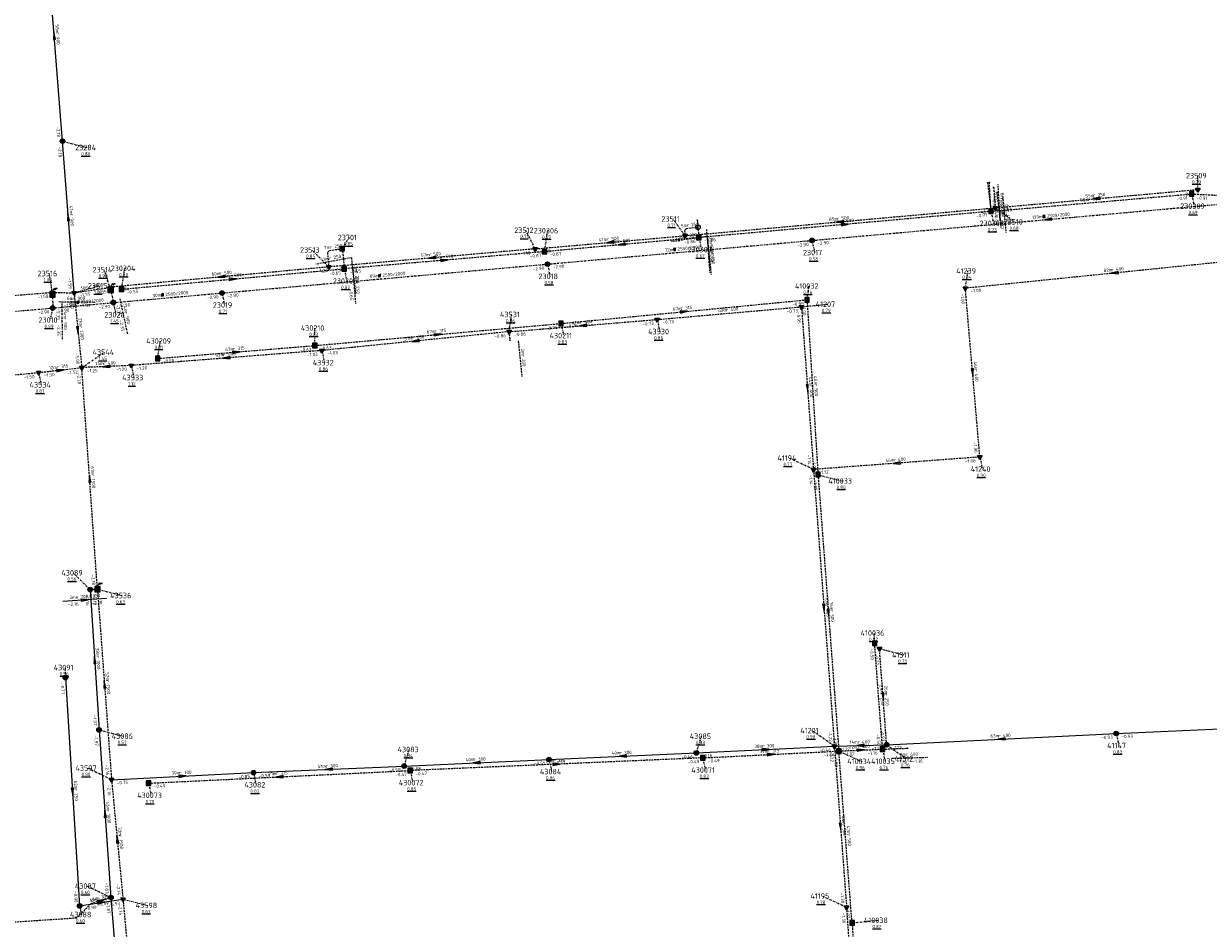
# Model space of a CAD drawing. Extents: x 188323 to 208361, y 565368 to 574910.
# Tile 112 of 256: x 202061 to 202385, y 568905 to 569151. Entities that reach past the tile are written whole.
import ezdxf

# ---------------------------------------------------------------- set-up
doc = ezdxf.new("R2010")
doc.units = 0
for name, pattern in [('BORDER', [1.75, 0.5, -0.25, 0.5, -0.25, 0, -0.25]), ('DASHDOT', [1, 0.5, -0.25, 0, -0.25]), ('DASHED', [0.75, 0.5, -0.25])]:
    doc.linetypes.add(name, pattern=pattern)
doc.layers.get('0').update_dxf_attribs({"linetype": 'CONTINUOUS'})
for name, color, linetype in [('RIO-AFM', 7, 'CONTINUOUS'), ('RIO-BOK', 7, 'CONTINUOUS'), ('RIO-DET', 7, 'CONTINUOUS'), ('RIO-KNP', 7, 'CONTINUOUS'), ('RIO-KNR', 7, 'CONTINUOUS'), ('RIO-LAG_0B', 7, 'CONTINUOUS'), ('RIO-LAG_1B', 7, 'DASHED'), ('RIO-LAG_2B', 7, 'DASHED'), ('RIO-LAG_4', 7, 'BORDER'), ('RIO-LEN', 7, 'CONTINUOUS'), ('RIO-MVD', 1, 'CONTINUOUS'), ('RIO-VRB', 6, 'DASHDOT'), ('RIO-VRH', 7, 'CONTINUOUS')]:
    doc.layers.add(name, color=color, linetype=linetype)
doc.styles.add('RIO-TXT', font='isocp.shx')

# ---------------------------------------------------------------- blocks, each defined once
blk = doc.blocks.new('L_VHR')
blk.add_lwpolyline([(-0.5, 0), (0.5, 0), (-0.5, 0.15), (-0.5, -0.15), (0.5, 0)])
blk = doc.blocks.new('L_VKT')
blk.add_line((0.3, 0.95), (-0.3, -0.05))
blk.add_lwpolyline([(0.3, 0.15), (0.3, 0.75), (-0.3, 0.75), (-0.3, 0.15)], close=True)
blk = doc.blocks.new('K_IPG')
blk.add_circle((0, 0), 0.5)
for points in [[(0, 0), (-0.5, 0), (-0.433013, 0.25)], [(0, 0), (-0.433013, -0.25), (-0.5, 0)], [(0, 0), (-0.433013, 0.25), (-0.25, 0.433013)], [(0, 0), (-0.25, -0.433013), (-0.433013, -0.25)], [(0, 0), (-0.25, 0.433013), (0, 0.5)], [(0, 0), (0, -0.5), (-0.25, -0.433013)], [(0, 0), (0, 0.5), (0.25, 0.433013)], [(0, 0), (0.25, 0.433013), (0.433013, 0.25)], [(0, 0), (0.433013, 0.25), (0.5, 0)], [(0, 0), (0.5, 0), (0.433013, -0.25)], [(0, 0), (0.433013, -0.25), (0.25, -0.433013)], [(0, 0), (0.25, -0.433013), (0, -0.5)]]:
    blk.add_solid(points)
at = {"style": 'RIO-TXT', "flags": 1}
blk.add_attdef('KNOOPNAAM', (2, 2), '', height=1, dxfattribs=at)
blk = doc.blocks.new('K_IPR')
blk.add_lwpolyline([(-0.5, -0.5), (0.5, -0.5), (0.5, 0.5), (-0.5, 0.5)], close=True)
blk.add_solid([(-0.5, 0.5), (0.5, 0.5), (-0.5, -0.5), (0.5, -0.5)])
at = {"style": 'RIO-TXT', "flags": 1}
blk.add_attdef('KNOOPNAAM', (2, 2), '', height=1, dxfattribs=at)
blk = doc.blocks.new('K_FIC')
blk.add_circle((0, 0), 0.0625)
at = {"style": 'RIO-TXT', "flags": 1}
blk.add_attdef('KNOOPNAAM', (2, 2), '', height=1, dxfattribs=at)
blk = doc.blocks.new('K_TEE')
for p, q in [((-0.15, 0.25), (0.15, 0.25)), ((0, -0.25), (0, 0.25))]:
    blk.add_line(p, q)
blk.add_circle((0, 0), 0.5)
at = {"style": 'RIO-TXT', "flags": 1}
blk.add_attdef('KNOOPNAAM', (2, 2), '', height=1, dxfattribs=at)
blk = doc.blocks.new('K_IPD')
blk.add_lwpolyline([(-0.496027, 0.307994), (0.503973, 0.307994), (0.003973, -0.558031)], close=True)
blk.add_solid([(-0.496027, 0.307994), (0.503973, 0.307994), (0.003973, -0.558031)])
at = {"style": 'RIO-TXT', "flags": 1}
blk.add_attdef('KNOOPNAAM', (2, 2), '', height=1, dxfattribs=at)
blk = doc.blocks.new('K_OVL')
for points in [[(0.6, 0.6), (-0.6, 0.6), (-0.6, -0.6), (0.6, -0.6)], [(1, 1.25), (0.474823, 0.983111), (0.413034, 1.369554)]]:
    blk.add_lwpolyline(points, close=True)
blk.add_arc((0.81571, 0.439293), 0.83139, 77.193131, 168.854604)
blk.add_solid([(-0.6, 0.6), (0.6, 0.6), (-0.6, -0.6), (0.6, -0.6)])
at = {"style": 'RIO-TXT', "flags": 1}
blk.add_attdef('KNOOPNAAM', (2, 2), '', height=1, dxfattribs=at)
blk = doc.blocks.new('137_02______23516___c223010_')
at = {"layer": 'RIO-LAG_4'}
blk.add_line((0, 0), (0.112, -9.821), dxfattribs=at)
at = {"layer": 'RIO-AFM', "style": 'RIO-TXT'}
blk.add_text('r 900', height=0.9, rotation=270.6318, dxfattribs=at).set_placement((0.544, -3.8246))
at = {"layer": 'RIO-BOK', "style": 'RIO-TXT'}
for p in [(-1.3838, -1.4158), (-1.3341, -5.7365)]:
    blk.add_text('-2.35', height=0.9, rotation=270.6318, dxfattribs=at).set_placement(p)
at = {"layer": 'RIO-LEN', "style": 'RIO-TXT'}
blk.add_text('4m', height=0.9, rotation=270.6318, dxfattribs=at).set_placement((0.5254, -2.2047))
blk = doc.blocks.new('149_02______23514___c223020_')
at = {"layer": 'RIO-LAG_4'}
blk.add_line((0, 0), (2.078, -9.599), dxfattribs=at)
at = {"layer": 'RIO-AFM', "style": 'RIO-TXT'}
blk.add_text('r 900', height=0.9, rotation=282.1915, dxfattribs=at).set_placement((1.2995, -3.638))
at = {"layer": 'RIO-BOK', "style": 'RIO-TXT'}
for p in [(-1.072, -1.6644), (-0.1574, -5.8875)]:
    blk.add_text('-2.35', height=0.9, rotation=282.1915, dxfattribs=at).set_placement(p)
at = {"layer": 'RIO-LEN', "style": 'RIO-TXT'}
blk.add_text('4m', height=0.9, rotation=282.1915, dxfattribs=at).set_placement((0.9566, -2.0547))
blk = doc.blocks.new('167_02______230439____230305_')
at = {"layer": 'RIO-LAG_1B'}
blk.add_line((0, 0), (0.813, -9.788), dxfattribs=at)
at = {"layer": 'RIO-AFM', "style": 'RIO-TXT'}
blk.add_text('r 250', height=0.9, rotation=274.7213, dxfattribs=at).set_placement((0.8154, -3.776))
at = {"layer": 'RIO-BOK', "style": 'RIO-TXT'}
blk.add_text('-0.65', height=0.9, rotation=274.7213, dxfattribs=at).set_placement((-0.9216, -5.817))
at = {"layer": 'RIO-LEN', "style": 'RIO-TXT'}
blk.add_text('3m', height=0.9, rotation=274.7213, dxfattribs=at).set_placement((0.6813, -2.1616))
blk = doc.blocks.new('168_02______230440____230307_')
at = {"layer": 'RIO-LAG_1B'}
blk.add_line((0, 0), (1.027, -9.768), dxfattribs=at)
at = {"layer": 'RIO-AFM', "style": 'RIO-TXT'}
blk.add_text('r 250', height=0.9, rotation=275.9768, dxfattribs=at).set_placement((0.898, -3.7573))
at = {"layer": 'RIO-LEN', "style": 'RIO-TXT'}
blk.add_text('2m', height=0.9, rotation=275.9768, dxfattribs=at).set_placement((0.7285, -2.1461))
blk = doc.blocks.new('169_02______230308____230443_')
at = {"layer": 'RIO-LAG_1B'}
blk.add_line((0, 0), (-0.542, 9.806), dxfattribs=at)
at = {"layer": 'RIO-AFM', "style": 'RIO-TXT'}
blk.add_text('r 250', height=0.9, rotation=273.1521, dxfattribs=at).set_placement((0.1697, 6.0096))
at = {"layer": 'RIO-BOK', "style": 'RIO-TXT'}
for p in [(-1.8622, 8.3307), (-1.6226, 4.0174)]:
    blk.add_text('-0.44', height=0.9, rotation=273.1521, dxfattribs=at).set_placement(p)
at = {"layer": 'RIO-LEN', "style": 'RIO-TXT'}
blk.add_text('8m', height=0.9, rotation=273.1521, dxfattribs=at).set_placement((0.0798, 7.6271))
blk = doc.blocks.new('170_02______230444____230308_')
at = {"layer": 'RIO-LAG_1B'}
blk.add_line((0, 0), (1.173, -9.751), dxfattribs=at)
at = {"layer": 'RIO-AFM', "style": 'RIO-TXT'}
blk.add_text('r 200', height=0.9, rotation=276.8337, dxfattribs=at).set_placement((0.9541, -3.7434))
at = {"layer": 'RIO-BOK', "style": 'RIO-TXT'}
for p in [(-1.2227, -1.557), (-0.7065, -5.8471)]:
    blk.add_text('-0.44', height=0.9, rotation=276.8337, dxfattribs=at).set_placement(p)
at = {"layer": 'RIO-LEN', "style": 'RIO-TXT'}
blk.add_text('8m', height=0.9, rotation=276.8337, dxfattribs=at).set_placement((0.7605, -2.135))
blk = doc.blocks.new('183_02______23701_____230439_')
at = {"layer": 'RIO-LAG_1B'}
blk.add_line((0, 0), (1.157, -9.753), dxfattribs=at)
at = {"layer": 'RIO-AFM', "style": 'RIO-TXT'}
blk.add_text('r 250', height=0.9, rotation=276.7428, dxfattribs=at).set_placement((0.9481, -3.7449))
at = {"layer": 'RIO-LEN', "style": 'RIO-TXT'}
blk.add_text('3m', height=0.9, rotation=276.7428, dxfattribs=at).set_placement((0.7571, -2.1362))
blk = doc.blocks.new('185_02______230441____230440_')
at = {"layer": 'RIO-LAG_1B'}
blk.add_line((0, 0), (0.693, -9.797), dxfattribs=at)
at = {"layer": 'RIO-AFM', "style": 'RIO-TXT'}
blk.add_text('r 250', height=0.9, rotation=274.0229, dxfattribs=at).set_placement((0.7693, -3.7857))
at = {"layer": 'RIO-LEN', "style": 'RIO-TXT'}
blk.add_text('1m', height=0.9, rotation=274.0229, dxfattribs=at).set_placement((0.6549, -2.1697))
blk = doc.blocks.new('186_02______230442____230441_')
at = {"layer": 'RIO-LAG_1B'}
blk.add_line((0, 0), (0.963, -9.774), dxfattribs=at)
at = {"layer": 'RIO-AFM', "style": 'RIO-TXT'}
blk.add_text('r 250', height=0.9, rotation=275.6021, dxfattribs=at).set_placement((0.8734, -3.7631))
at = {"layer": 'RIO-LEN', "style": 'RIO-TXT'}
blk.add_text('2m', height=0.9, rotation=275.6021, dxfattribs=at).set_placement((0.7145, -2.1509))
blk = doc.blocks.new('187_02______230441____23703_')
at = {"layer": 'RIO-LAG_2B'}
blk.add_line((0, 0), (-9.718, -1.421), dxfattribs=at)
at = {"layer": 'RIO-AFM', "style": 'RIO-TXT'}
blk.add_text('r 250', height=0.9, rotation=368.2963, dxfattribs=at).set_placement((-6.0003, -0.3711))
at = {"layer": 'RIO-LEN', "style": 'RIO-TXT'}
blk.add_text('0m', height=0.9, rotation=368.2963, dxfattribs=at).set_placement((-7.6032, -0.6059))
blk = doc.blocks.new('209_02______23704_____23510_')
at = {"layer": 'RIO-LAG_2B'}
blk.add_line((0, 0), (0.871, -9.783), dxfattribs=at)
at = {"layer": 'RIO-AFM', "style": 'RIO-TXT'}
blk.add_text('r 400', height=0.9, rotation=275.0631, dxfattribs=at).set_placement((0.8379, -3.7711))
at = {"layer": 'RIO-BOK', "style": 'RIO-TXT'}
for p in [(-1.2703, -1.5185), (-0.8868, -5.8224)]:
    blk.add_text('-0.47', height=0.9, rotation=275.0631, dxfattribs=at).set_placement(p)
at = {"layer": 'RIO-LEN', "style": 'RIO-TXT'}
blk.add_text('6m', height=0.9, rotation=275.0631, dxfattribs=at).set_placement((0.6942, -2.1575))
blk = doc.blocks.new('210_02______23516___c123515_')
at = {"layer": 'RIO-LAG_2B'}
blk.add_line((0, 0), (9.82, -0.097), dxfattribs=at)
at = {"layer": 'RIO-AFM', "style": 'RIO-TXT'}
blk.add_text('r 900', height=0.9, rotation=359.3979, dxfattribs=at).set_placement((3.8348, 0.4622))
at = {"layer": 'RIO-BOK', "style": 'RIO-TXT'}
for p in [(1.3859, -1.4138), (5.7057, -1.4564)]:
    blk.add_text('-1.59', height=0.9, rotation=359.3979, dxfattribs=at).set_placement(p)
at = {"layer": 'RIO-LEN', "style": 'RIO-TXT'}
blk.add_text('6m', height=0.9, rotation=359.3979, dxfattribs=at).set_placement((2.2149, 0.4781))
blk = doc.blocks.new('223_02______23701_____23702_')
at = {"layer": 'RIO-LAG_2B'}
blk.add_line((0, 0), (-9.658, -1.783), dxfattribs=at)
at = {"layer": 'RIO-AFM', "style": 'RIO-TXT'}
blk.add_text('r 250', height=0.9, rotation=370.4364, dxfattribs=at).set_placement((-5.9821, -0.595))
at = {"layer": 'RIO-LEN', "style": 'RIO-TXT'}
blk.add_text('1m', height=0.9, rotation=370.4364, dxfattribs=at).set_placement((-7.5751, -0.8895))
blk = doc.blocks.new('635_04______410035____410220_')
at = {"layer": 'RIO-LAG_1B'}
blk.add_line((0, 0), (9.816, 0.287), dxfattribs=at)
at = {"layer": 'RIO-AFM', "style": 'RIO-TXT'}
blk.add_text('r 400', height=0.9, rotation=1.6771, dxfattribs=at).set_placement((3.8138, 0.6119))
at = {"layer": 'RIO-BOK', "style": 'RIO-TXT'}
for p in [(1.4402, -1.3584), (5.7583, -1.232)]:
    blk.add_text('-1.16', height=0.9, rotation=1.6771, dxfattribs=at).set_placement(p)
at = {"layer": 'RIO-LEN', "style": 'RIO-TXT'}
blk.add_text('7m', height=0.9, rotation=1.6771, dxfattribs=at).set_placement((2.1945, 0.5645))
blk = doc.blocks.new('816_04______43536_____43089_')
at = {"layer": 'RIO-LAG_0B'}
blk.add_line((0, 0), (-11.956, -0.785), dxfattribs=at)
at = {"layer": 'RIO-VRH', "xscale": 2, "yscale": 2, "zscale": 2, "rotation": 363.7372}
blk.add_blockref('L_VHR', (-5.978, -0.3925), dxfattribs=at)
at = {"layer": 'RIO-AFM', "style": 'RIO-TXT'}
blk.add_text('e 700/1050', height=0.9, rotation=363.7372, dxfattribs=at).set_placement((-8.4361, -0.0517))
at = {"layer": 'RIO-BOK', "style": 'RIO-TXT'}
for s, p in [('-2.16', (-10.4671, -2.0898)), ('-2.18', (-4.0002, -1.6633))]:
    blk.add_text(s, height=0.9, rotation=363.7372, dxfattribs=at).set_placement(p)
at = {"layer": 'RIO-LEN', "style": 'RIO-TXT'}
blk.add_text('2m', height=0.9, rotation=363.7372, dxfattribs=at).set_placement((-10.0525, -0.1584))
blk = doc.blocks.new('837_04______43531_____43655_')
at = {"layer": 'RIO-LAG_2B'}
blk.add_line((0, 0), (0.996, -9.771), dxfattribs=at)
at = {"layer": 'RIO-AFM', "style": 'RIO-TXT'}
blk.add_text('r 200', height=0.9, rotation=275.7941, dxfattribs=at).set_placement((0.886, -3.7601))
at = {"layer": 'RIO-LEN', "style": 'RIO-TXT'}
blk.add_text('2m', height=0.9, rotation=275.7941, dxfattribs=at).set_placement((0.7217, -2.1485))

msp = doc.modelspace()

# ---------------------------------------------------------------- linework, layer by layer
at = {"layer": 'RIO-LAG_0B'}
for p, q in [((202072, 569119.424), (202067.504, 569177.024)), ((202075.168, 569078.08), (202072, 569119.424)), ((202081.536, 568997.248), (202079.552, 568997.12)), ((202079.552, 568997.12), (202081.968, 568958.848)), ((202072.8, 568973.12), (202076.688, 568910.848)), ((202359.392, 568957.888), (202423.504, 568960.768)), ((202081.968, 568958.848), (202085.216, 568913.152)), ((202296.784, 568954.816), (202359.392, 568957.888)), ((202244.896, 568952.576), (202282.544, 568954.432)), ((202282.544, 568954.432), (202296.784, 568954.816)), ((202165.2, 568948.992), (202204.704, 568950.784)), ((202204.704, 568950.784), (202244.896, 568952.576)), ((202124.096, 568947.2), (202165.2, 568948.992)), ((202085.376, 568945.28), (202124.096, 568947.2)), ((202076.688, 568910.848), (202088.496, 568912.704)), ((202085.216, 568913.152), (202089.984, 568854.848))]:
    msp.add_line(p, q, dxfattribs=at)
at = {"layer": 'RIO-LAG_1B'}
for p, q in [((202324.304, 569108.096), (202325.232, 569100.288)), ((202325.232, 569100.288), (202324.8, 569108.16)), ((202325.232, 569100.288), (202379.968, 569105.024)), ((202379.968, 569105.024), (202405.264, 569103.808)), ((202325.232, 569100.288), (202245.584, 569093.12)), ((202245.12, 569097.856), (202245.312, 569095.936)), ((202245.312, 569095.936), (202245.344, 569095.36)), ((202245.584, 569093.12), (202203.472, 569089.28)), ((202245.344, 569095.36), (202245.584, 569093.12)), ((202148.288, 569090.112), (202148.608, 569087.36)), ((202148.608, 569087.36), (202148.832, 569084.608)), ((202203.472, 569089.28), (202148.832, 569084.608)), ((202088.112, 569079.04), (202148.832, 569084.608)), ((202207.968, 569069.696), (202275.056, 569076.16)), ((202275.056, 569076.16), (202278.064, 569028.48)), ((202140.832, 569063.68), (202207.968, 569069.696)), ((202097.952, 569060.16), (202140.832, 569063.68)), ((202278.064, 569028.48), (202283.744, 568953.088)), ((202295.664, 568953.6), (202293.504, 568982.464)), ((202295.664, 568953.6), (202302.496, 568953.856)), ((202246.624, 568951.232), (202166.848, 568947.776)), ((202246.624, 568951.232), (202283.744, 568953.088)), ((202283.744, 568953.088), (202295.664, 568953.6)), ((202287.344, 568906.24), (202283.744, 568953.088)), ((202095.488, 568944.32), (202166.848, 568947.776)), ((202287.344, 568906.24), (202290.368, 568860.8))]:
    msp.add_line(p, q, dxfattribs=at)
msp.add_lwpolyline([(202085.216, 568913.152), (202079.728, 568911.424), (202075.824, 568907.52), (202039.136, 568905.088)], dxfattribs=at)
at = {"layer": 'RIO-LAG_2B'}
for p, q in [((202325.936, 569106.816), (202326.416, 569101.248)), ((202326.416, 569101.248), (202381.616, 569106.24)), ((202241.792, 569093.632), (202326.416, 569101.248)), ((202245.312, 569095.936), (202244.832, 569095.872)), ((202200.928, 569090.048), (202241.792, 569093.632)), ((202200.928, 569090.048), (202144.64, 569085.12)), ((202148.288, 569090.112), (202147.536, 569089.92)), ((202399.744, 569087.616), (202318.24, 569079.296)), ((202144.64, 569085.12), (202085.936, 569079.68)), ((202009.632, 569073.344), (202068.496, 569078.144)), ((202068.496, 569078.144), (202075.168, 569078.08)), ((202075.168, 569078.08), (202085.936, 569079.68)), ((202075.168, 569078.08), (202077.264, 569057.664)), ((202322.208, 569033.28), (202318.24, 569079.296)), ((202234.208, 569070.784), (202273.552, 569074.24)), ((202273.552, 569074.24), (202276.832, 569029.888)), ((202193.792, 569067.456), (202234.208, 569070.784)), ((202193.792, 569067.456), (202142.752, 569062.336)), ((202193.792, 569067.456), (202194.032, 569065.152)), ((202142.752, 569062.336), (202090.768, 569058.24)), ((202065.504, 569056.32), (202077.264, 569057.664)), ((202090.768, 569058.24), (202077.264, 569057.664)), ((202081.536, 568997.248), (202077.264, 569057.664)), ((202012.656, 569051.328), (202065.504, 569056.32)), ((202322.208, 569033.28), (202276.832, 569029.888)), ((202276.832, 569029.888), (202282.544, 568954.432)), ((202081.536, 568997.248), (202085.376, 568945.28)), ((202296.784, 568954.816), (202294.816, 568981.056)), ((202282.544, 568954.432), (202285.856, 568910.464)), ((202085.376, 568945.28), (202088.496, 568912.704)), ((202088.496, 568912.704), (202093.776, 568855.168)), ((202285.856, 568910.464), (202288.816, 568864.64))]:
    msp.add_line(p, q, dxfattribs=at)
for points in [[(202244.832, 569095.872), (202242.08, 569095.552), (202241.664, 569095.04), (202241.792, 569093.632)], [(202147.536, 569089.92), (202144.752, 569089.536), (202144.256, 569089.024), (202144.64, 569085.12)]]:
    msp.add_lwpolyline(points, dxfattribs=at)
at = {"layer": 'RIO-LAG_4'}
for p, q in [((202276.448, 569092.352), (202405.264, 569103.808)), ((202204.288, 569085.888), (202276.448, 569092.352)), ((202115.488, 569078.016), (202204.288, 569085.888)), ((202069.296, 569077.632), (202069.344, 569073.92)), ((202085.136, 569078.912), (202085.888, 569075.392)), ((202085.888, 569075.392), (202115.488, 569078.016)), ((202013.744, 569069.12), (202069.344, 569073.92)), ((202069.344, 569073.92), (202085.888, 569075.392))]:
    msp.add_line(p, q, dxfattribs=at)
at = {"layer": 'RIO-VRB'}
for p, q in [((202072, 569119.4), (202078.6482, 569117.68)), ((202381.61, 569106.24), (202381.6095, 569110.015)), ((202379.96, 569105), (202380.6671, 569101.6868)), ((202325.23, 569100.31), (202325.9371, 569096.9968)), ((202326.42, 569101.25), (202331.8394, 569097.4019)), ((202241.79, 569093.61), (202238.527, 569098.1969)), ((202148.29, 569090.09), (202150.2664, 569093.1458)), ((202200.93, 569090.04), (202198.3916, 569095.1345)), ((202203.47, 569089.31), (202204.3506, 569095.008)), ((202245.58, 569093.15), (202246.2871, 569089.8368)), ((202144.64, 569085.15), (202139.9853, 569089.7538)), ((202276.44, 569092.34), (202277.1471, 569089.0268)), ((202069.3, 569077.63), (202068.4179, 569083.3277)), ((202085.13, 569078.9), (202083.3933, 569084.3686)), ((202088.11, 569079.03), (202088.9906, 569084.728)), ((202148.84, 569084.59), (202149.5471, 569081.2768)), ((202204.29, 569085.87), (202204.9971, 569082.5568)), ((202318.24, 569079.32), (202318.9471, 569084.0332)), ((202075.16, 569078.06), (202082.1275, 569079.9887)), ((202275.06, 569076.19), (202275.5935, 569079.9184)), ((202115.49, 569078.03), (202116.1971, 569074.7168)), ((202069.34, 569073.95), (202068.6342, 569070.6366)), ((202085.89, 569075.38), (202086.5971, 569072.0668)), ((202273.55, 569074.25), (202280.625, 569074.95)), ((202193.8, 569067.45), (202194.5071, 569072.1632)), ((202234.2, 569070.81), (202234.9071, 569067.4968)), ((202140.84, 569063.67), (202140.8394, 569068.445)), ((202207.96, 569069.69), (202208.6671, 569066.3768)), ((202097.96, 569060.19), (202098.6671, 569064.9032)), ((202077.27, 569057.64), (202083.3969, 569061.8778)), ((202142.75, 569062.33), (202143.4571, 569059.0168)), ((202090.77, 569058.26), (202091.4771, 569054.9468)), ((202065.5, 569056.29), (202066.2071, 569052.9768)), ((202276.83, 569029.88), (202270.181, 569032.9979)), ((202322.2, 569033.31), (202322.9071, 569029.9968)), ((202278.06, 569028.46), (202284.7082, 569026.74)), ((202079.55, 568997.09), (202074.8953, 569001.6938)), ((202081.54, 568997.22), (202088.1882, 568995.5)), ((202293.51, 568982.49), (202293.5097, 568985.265)), ((202294.81, 568981.03), (202301.4582, 568979.31)), ((202072.8, 568973.09), (202072.7997, 568975.865)), ((202081.97, 568958.87), (202088.6182, 568957.15)), ((202244.9, 568952.6), (202246.2933, 568957.1294)), ((202282.54, 568954.44), (202276.4119, 568958.6759)), ((202359.4, 568957.9), (202360.1071, 568954.5868)), ((202296.79, 568954.81), (202302.2094, 568950.9619)), ((202165.2, 568949), (202166.5933, 568953.5294)), ((202204.7, 568950.8), (202205.4071, 568947.4868)), ((202246.63, 568951.23), (202247.3371, 568947.9168)), ((202283.75, 568953.1), (202289.8769, 568950.2622)), ((202295.66, 568953.63), (202296.3671, 568950.3168)), ((202085.38, 568945.31), (202078.731, 568948.4279)), ((202166.85, 568947.78), (202167.5571, 568944.4668)), ((202095.49, 568944.33), (202096.1971, 568941.0168)), ((202124.1, 568947.2), (202124.8071, 568943.8868)), ((202085.22, 568913.13), (202078.571, 568916.2479)), ((202088.5, 568912.72), (202095.1482, 568911)), ((202285.85, 568910.44), (202279.201, 568913.5579)), ((202076.69, 568910.84), (202077.2235, 568908.5116)), ((202287.34, 568906.24), (202294.415, 568906.94))]:
    msp.add_line(p, q, dxfattribs=at)

# ---------------------------------------------------------------- block references
at = {"layer": 'RIO-AFM', "xscale": 0.9, "yscale": 0.9, "zscale": 0.9}
for p, rotation in [((202339.7297, 569098.4723), 5.0832), ((202238.9756, 569089.4824), 5.1237), ((202158.5011, 569082.3293), 5.045), ((202099.3007, 569077.0826), 5.1154), ((202076.2267, 569075.0469), 4.9379)]:
    msp.add_blockref('L_VKT', p, dxfattribs=dict(at, rotation=rotation))
at = {"layer": 'RIO-DET'}
for name, p in [('170_02______230444____230308_', (202326.8, 569105.6)), ('169_02______230308____230443_', (202327.728, 569097.792)), ('209_02______23704_____23510_', (202328.432, 569104.32)), ('187_02______230441____23703_', (202247.808, 569093.44)), ('186_02______230442____230441_', (202247.616, 569095.36)), ('185_02______230441____230440_', (202247.808, 569093.44)), ('168_02______230440____230307_', (202247.856, 569092.864)), ('223_02______23701_____23702_', (202150.784, 569087.616)), ('183_02______23701_____230439_', (202150.784, 569087.616)), ('167_02______230439____230305_', (202151.104, 569084.864)), ('210_02______23516___c123515_', (202071.008, 569075.648)), ('137_02______23516___c223010_', (202071.808, 569075.136)), ('149_02______23514___c223020_', (202087.632, 569076.416)), ('837_04______43531_____43655_', (202196.304, 569064.96)), ('816_04______43536_____43089_', (202084.032, 568994.688)), ('635_04______410035____410220_', (202298.16, 568951.104))]:
    msp.add_blockref(name, p, dxfattribs=at)
at = {"layer": 'RIO-KNP', "xscale": 1.25, "yscale": 1.25, "zscale": 1.25}
for name, p in [('K_IPG', (202072, 569119.424)), ('K_FIC', (202324.304, 569108.096)), ('K_FIC', (202324.8, 569108.16)), ('K_FIC', (202325.936, 569106.816)), ('K_IPR', (202379.968, 569105.024)), ('K_IPD', (202381.616, 569106.24)), ('K_IPR', (202325.232, 569100.288)), ('K_IPD', (202326.416, 569101.248)), ('K_TEE', (202245.312, 569095.936)), ('K_FIC', (202244.832, 569095.872)), ('K_FIC', (202245.12, 569097.856)), ('K_IPD', (202241.792, 569093.632)), ('K_IPR', (202245.584, 569093.12)), ('K_FIC', (202245.344, 569095.36)), ('K_IPG', (202276.448, 569092.352)), ('K_FIC', (202147.536, 569089.92)), ('K_IPR', (202148.288, 569090.112)), ('K_IPD', (202200.928, 569090.048)), ('K_IPR', (202203.472, 569089.28)), ('K_FIC', (202148.608, 569087.36)), ('K_IPG', (202204.288, 569085.888)), ('K_IPD', (202144.64, 569085.12)), ('K_IPR', (202148.832, 569084.608)), ('K_OVL', (202085.136, 569078.912)), ('K_OVL', (202069.296, 569077.632)), ('K_IPD', (202075.168, 569078.08)), ('K_IPR', (202088.112, 569079.04)), ('K_IPG', (202115.488, 569078.016)), ('K_IPR', (202275.056, 569076.16)), ('K_IPD', (202318.24, 569079.296)), ('K_IPG', (202069.344, 569073.92)), ('K_IPG', (202085.888, 569075.392)), ('K_IPD', (202273.552, 569074.24)), ('K_IPR', (202207.968, 569069.696)), ('K_IPD', (202234.208, 569070.784)), ('K_IPD', (202193.792, 569067.456)), ('K_IPR', (202140.832, 569063.68)), ('K_FIC', (202194.032, 569065.152)), ('K_IPR', (202097.952, 569060.16)), ('K_IPD', (202142.752, 569062.336)), ('K_IPD', (202077.264, 569057.664)), ('K_IPD', (202090.768, 569058.24)), ('K_IPD', (202065.504, 569056.32)), ('K_IPD', (202322.208, 569033.28)), ('K_IPD', (202276.832, 569029.888)), ('K_IPR', (202278.064, 569028.48)), ('K_IPG', (202079.552, 568997.12)), ('K_OVL', (202081.536, 568997.248)), ('K_IPR', (202293.504, 568982.464)), ('K_IPD', (202294.816, 568981.056)), ('K_IPG', (202072.8, 568973.12)), ('K_IPG', (202081.968, 568958.848)), ('K_IPG', (202359.392, 568957.888)), ('K_IPD', (202282.544, 568954.432)), ('K_IPR', (202295.664, 568953.6)), ('K_IPG', (202296.784, 568954.816)), ('K_FIC', (202302.496, 568953.856)), ('K_IPG', (202204.704, 568950.784)), ('K_IPG', (202244.896, 568952.576)), ('K_IPR', (202246.624, 568951.232)), ('K_IPR', (202283.744, 568953.088)), ('K_IPG', (202124.096, 568947.2)), ('K_IPG', (202165.2, 568948.992)), ('K_IPR', (202166.848, 568947.776)), ('K_IPD', (202085.376, 568945.28)), ('K_IPR', (202095.488, 568944.32)), ('K_IPG', (202085.216, 568913.152)), ('K_IPD', (202088.496, 568912.704)), ('K_IPG', (202076.688, 568910.848)), ('K_IPD', (202285.856, 568910.464)), ('K_IPR', (202287.344, 568906.24))]:
    msp.add_blockref(name, p, dxfattribs=at)
at = {"layer": 'RIO-VRH'}
for p, xscale, yscale, zscale, rotation in [((202069.75, 569148.2), 2, 2, 2, 94.4758), ((202354.015, 569103.745), 2, 2, 2, 185.1658), ((202073.58, 569098.73), 2, 2, 2, 94.3798), ((202284.105, 569097.43), 2, 2, 2, 185.1579), ((202285.405, 569096.73), 2, 2, 2, 365.1362), ((202340.85, 569098.07), 2, 2, 2, 185.0832), ((202221.36, 569091.825), 2, 2, 2, 184.9928), ((202224.525, 569091.23), 2, 2, 2, 185.2099), ((202172.785, 569087.595), 2, 2, 2, 184.9644), ((202176.155, 569086.95), 2, 2, 2, 364.9376), ((202358.995, 569083.48), 2, 2, 2, 185.8276), ((202115.285, 569082.425), 2, 2, 2, 185.303), ((202118.475, 569081.81), 2, 2, 2, 5.2305), ((202241.51, 569072.94), 2, 2, 2, 5.5324), ((202076.215, 569067.85), 2, 2, 2, 275.9079), ((202174.4, 569066.68), 2, 2, 2, 5.1246), ((202214, 569069.13), 2, 2, 2, 184.7538), ((202168.275, 569064.89), 2, 2, 2, 185.7267), ((202116.76, 569060.295), 2, 2, 2, 184.4766), ((202119.4, 569061.93), 2, 2, 2, 4.6393), ((202071.385, 569056.965), 2, 2, 2, 6.5425), ((202084.02, 569057.95), 2, 2, 2, 182.6292), ((202320.22, 569056.315), 2, 2, 2, 274.9278), ((202275.19, 569052.065), 2, 2, 2, 274.2365), ((202299.515, 569031.595), 2, 2, 2, 184.3229), ((202079.405, 569027.43), 2, 2, 2, 94.0512), ((202080.545, 568997.155), 0.743, 0.743, 0.743, 363.7372), ((202279.685, 568992.16), 2, 2, 2, 274.3371), ((202280.905, 568990.78), 2, 2, 2, 274.3265), ((202080.76, 568977.98), 2, 2, 2, 453.6317), ((202083.46, 568971.265), 2, 2, 2, 454.2393), ((202295.8, 568967.92), 2, 2, 2, 274.3271), ((202263.72, 568953.52), 2, 2, 2, 2.7983), ((202289.665, 568954.625), 2, 2, 2, 181.4872), ((202328.095, 568956.355), 2, 2, 2, 182.8251), ((202224.8, 568951.7), 2, 2, 2, 182.5635), ((202265.19, 568952.165), 2, 2, 2, 2.8837), ((202289.705, 568953.365), 2, 2, 2, 2.5477), ((202144.65, 568948.1), 2, 2, 2, 182.5074), ((202184.95, 568949.9), 2, 2, 2, 182.6089), ((202206.74, 568949.505), 2, 2, 2, 362.4759), ((202104.74, 568946.255), 2, 2, 2, 2.7942), ((202131.17, 568946.055), 2, 2, 2, 182.7676), ((202074.745, 568941.965), 2, 2, 2, 273.5845), ((202083.595, 568936), 2, 2, 2, 454.0729), ((202284.195, 568932.44), 2, 2, 2, 274.3107), ((202086.94, 568929.015), 2, 2, 2, 455.4771), ((202082.475, 568912.285), 2, 2, 2, 377.1083), ((202082.595, 568911.78), 2, 2, 2, 9.0439)]:
    msp.add_blockref('L_VHR', p, dxfattribs=dict(at, xscale=xscale, yscale=yscale, zscale=zscale, rotation=rotation))

# ---------------------------------------------------------------- texts
at = {"layer": 'RIO-AFM', "style": 'RIO-TXT'}
for s, rotation, p in [('r 900', 274.4758, (202070.2031, 569149.0484)), ('r 500', 4.8974, (202351.7451, 569103.084)), ('r 250', 5.1658, (202353.1633, 569104.17)), ('r 900', 274.3798, (202074.0294, 569099.5773)), ('2500/2000', 5.0832, (202340.5365, 569098.5441)), ('r 250', 366.8421, (202242.3225, 569096.0529)), ('r 500', 5.1579, (202283.2533, 569097.8551)), ('r 500', 365.1362, (202284.5509, 569097.1802)), ('r 500', 4.9928, (202220.5093, 569092.2526)), ('r 500', 365.2098, (202223.6712, 569091.6672)), ('r 250', 368.3888, (202144.9983, 569090.0822)), ('2500/2000', 5.1237, (202239.7823, 569089.5548)), ('r 500', 364.9644, (202171.933, 569088.0403)), ('r 500', 364.9376, (202175.303, 569087.3952)), ('r 500', 365.303, (202114.8657, 569082.9068)), ('r 500', 5.2305, (202117.6224, 569082.234)), ('2500/2000', 5.045, (202159.308, 569082.4006)), ('r 400', 365.8276, (202358.1353, 569083.9204)), ('r 900', 8.6573, (202079.2295, 569079.1855)), ('2500/2000', 4.9379, (202077.0337, 569075.1166)), ('2500/2000', 5.1154, (202100.1075, 569077.1548)), ('r 315', 5.5324, (202240.6556, 569073.3596)), ('r 400', 4.9956, (202253.0246, 569072.9576)), ('r 400', 4.7538, (202213.1512, 569069.5611)), ('r 1300', 275.9079, (202076.6071, 569068.9769)), ('r 315', 5.1246, (202173.5484, 569067.1056)), ('r 400', 365.7267, (202167.4173, 569065.3223)), ('r 400', 364.4766, (202115.9119, 569060.7462)), ('r 315', 4.6393, (202118.5518, 569062.3628)), ('r 315', 6.5425, (202070.5233, 569057.3694)), ('r 400', 362.6292, (202083.1874, 569058.4161)), ('r 400', 274.9278, (202320.6627, 569057.1664)), ('r 400', 274.2365, (202275.6425, 569052.9109)), ('r 500', 273.6052, (202277.0228, 569053.166)), ('r 400', 364.3229, (202298.6681, 569032.0463)), ('r 1500', 274.0511, (202079.846, 569028.5445)), ('r 400', 274.3371, (202280.1458, 568993.0078)), ('r 500', 274.3265, (202281.3659, 568991.6276)), ('r 1000', 273.6317, (202081.2022, 568979.0907)), ('r 1500', 274.2393, (202083.8947, 568972.3808)), ('r 250', 274.2692, (202295.032, 568968.9063)), ('r 250', 274.3271, (202296.2453, 568968.7665)), ('r 400', 2.8251, (202327.2613, 568956.8145)), ('r 300', 2.7983, (202262.8862, 568953.9798)), ('r 400', 1.4872, (202288.842, 568955.1038)), ('r 400', 2.5477, (202288.8733, 568953.8285)), ('r 300', 2.6089, (202184.1177, 568950.3626)), ('r 315', 362.4759, (202205.9076, 568949.9943)), ('r 300', 2.5635, (202223.9684, 568952.1633)), ('r 315', 2.8837, (202264.3559, 568952.6236)), ('r 300', 2.7942, (202103.9066, 568946.7149)), ('r 315', 2.7676, (202130.3367, 568946.5153)), ('r 300', 2.5074, (202143.8188, 568948.5641)), ('r 250', 273.5845, (202075.2127, 568942.8063)), ('r 1000', 274.0729, (202084.031, 568937.1141)), ('r 500', 274.3107, (202284.6462, 568933.2866)), ('r 1500', 275.4771, (202087.3444, 568930.1389)), ('r 500', 274.3896, (202285.996, 568930.5173)), ('r 315', 377.1083, (202081.553, 568912.5257)), ('r 250', 9.0439, (202081.7162, 568912.1464))]:
    msp.add_text(s, height=0.9, rotation=rotation, dxfattribs=at).set_placement(p)
at = {"layer": 'RIO-BOK', "style": 'RIO-TXT'}
for s, rotation, p in [('-2.18', 274.4758, (202070.3188, 569123.381)), ('-2.18', 274.3798, (202070.7117, 569117.8968)), ('-0.85', 5.1658, (202377.6524, 569104.4765)), ('-0.91', 4.8974, (202375.9937, 569103.255)), ('-0.91', 357.2847, (202381.2928, 569103.5361)), ('-0.91', 365.1362, (202321.268, 569098.5965)), ('-0.99', 5.1579, (202322.4621, 569099.487)), ('-0.91', 4.8974, (202326.7442, 569099.0346)), ('-0.99', 5.1658, (202327.9402, 569099.9817)), ('-1.12', 4.9928, (202237.8265, 569091.8584)), ('-1.12', 5.1579, (202243.31, 569092.3415)), ('-0.86', 365.1362, (202247.1003, 569091.8819)), ('-1.18', 364.9644, (202196.9643, 569088.3236)), ('-1.18', 4.9928, (202202.4463, 569088.7671)), ('-0.86', 365.2098, (202241.6218, 569091.4075)), ('-2.90', 5.1237, (202272.4807, 569090.5793)), ('-2.90', 5.0832, (202277.9583, 569091.0695)), ('-0.87', 364.9376, (202199.5031, 569087.5943)), ('-0.87', 365.2098, (202204.9919, 569088.0439)), ('-1.26', 365.303, (202141.5552, 569083.4931)), ('-0.65', 5.2305, (202144.8835, 569082.8219)), ('-1.26', 364.9644, (202146.1565, 569083.8774)), ('-0.65', 364.9376, (202150.3559, 569083.3166)), ('-2.90', 5.045, (202200.3284, 569084.1148)), ('-2.90', 5.1237, (202205.8092, 569084.6006)), ('-1.59', 274.3798, (202073.4752, 569082.0431)), ('-1.58', 4.6617, (202065.2832, 569076.463)), ('-1.35', 8.6573, (202076.7546, 569076.8867)), ('-1.35', 8.6573, (202081.2082, 569077.5649)), ('-1.34', 365.303, (202087.454, 569078.4363)), ('-0.55', 5.2305, (202089.6316, 569077.7635)), ('-2.90', 5.1154, (202111.5306, 569076.2699)), ('-2.90', 5.045, (202117.0075, 569076.7585)), ('-1.00', 274.9278, (202316.9661, 569077.8045)), ('-1.00', 365.8276, (202319.7755, 569078.0704)), ('-2.90', 4.9755, (202065.3764, 569072.1996)), ('-2.90', 4.9379, (202070.8551, 569072.6757)), ('-1.59', 275.9079, (202073.9123, 569076.5229)), ('-2.90', 4.9379, (202081.9249, 569073.6322)), ('-2.90', 5.1154, (202087.409, 569074.1104)), ('-0.73', 4.9956, (202269.5872, 569072.4982)), ('-0.89', 5.5324, (202271.1138, 569074.4012)), ('-1.00', 273.6052, (202273.7515, 569074.7043)), ('-0.73', 4.7538, (202230.2294, 569069.0749)), ('-0.73', 4.9956, (202235.7164, 569069.5372)), ('-0.95', 274.2365, (202272.258, 569072.75)), ('-0.86', 365.7267, (202189.8577, 569065.6777)), ('-0.86', 4.7538, (202195.311, 569066.1708)), ('-0.76', 5.1246, (202204.0008, 569067.9293)), ('-0.76', 5.5324, (202209.4882, 569068.4315)), ('-5.00', 275.9079, (202075.4664, 569061.5755)), ('-0.63', 4.6393, (202136.8655, 569061.9428)), ('-1.03', 364.4766, (202138.77, 569060.6446)), ('-0.63', 5.1246, (202142.3592, 569062.4006)), ('-1.03', 365.7267, (202144.2833, 569061.0776)), ('-1.25', 362.6292, (202078.7334, 569056.3066)), ('-1.20', 362.6292, (202086.7387, 569056.6794)), ('-1.20', 364.4766, (202092.2756, 569056.9745)), ('-0.55', 4.6393, (202099.4684, 569058.9078)), ('-1.50', 5.3717, (202061.5487, 569054.5122)), ('-1.50', 6.5425, (202067.0502, 569055.0586)), ('-1.52', 6.5425, (202073.3559, 569055.7819)), ('-2.20', 274.0511, (202075.9731, 569056.1442)), ('-1.06', 274.9278, (202320.4802, 569037.2766)), ('-1.14', 274.2365, (202275.1571, 569033.8669)), ('-1.00', 273.6052, (202276.4333, 569032.4654)), ('-1.06', 364.3229, (202318.2154, 569031.6311)), ('-1.14', 274.3371, (202275.5406, 569028.3777)), ('-1.12', 364.3229, (202278.3322, 569028.5905)), ('-1.00', 274.3265, (202276.7703, 569026.958)), ('-2.18', 274.0511, (202079.8901, 569001.2137)), ('-2.16', 273.6317, (202078.2422, 568995.6037)), ('-2.18', 274.2393, (202080.248, 568995.7199)), ('-0.50', 274.2692, (202292.2188, 568980.9893)), ('-0.72', 274.3271, (202293.5203, 568979.528)), ('-0.77', 273.5845, (202071.491, 568971.6048)), ('-1.97', 273.6317, (202080.3354, 568962.8746)), ('-1.97', 274.0729, (202080.6737, 568957.3737)), ('-1.22', 274.3371, (202280.8798, 568958.4262)), ('-1.81', 274.3265, (202282.0905, 568957.0862)), ('-0.50', 274.2692, (202293.9749, 568957.6161)), ('-0.83', 274.3271, (202295.0993, 568958.794)), ('-0.93', 2.8251, (202355.3736, 568956.2996)), ('-0.93', 2.5901, (202360.8616, 568956.5647)), ('-0.46', 2.7983, (202278.5121, 568952.8414)), ('-1.22', 1.4872, (202283.9756, 568953.0768)), ('-1.13', 1.4872, (202292.7267, 568953.304)), ('-1.13', 2.8251, (202298.2571, 568953.4807)), ('-0.46', 2.5635, (202240.8662, 568951.018)), ('-0.49', 362.4759, (202242.5923, 568949.7021)), ('-0.16', 2.7983, (202246.3665, 568951.27)), ('-0.49', 2.8837, (202248.0984, 568949.9022)), ('-1.64', 2.8837, (202279.7253, 568951.4955)), ('-1.22', 274.3107, (202281.2499, 568952.9383)), ('-1.02', 274.3896, (202282.462, 568951.5966)), ('-1.02', 2.5477, (202285.2106, 568951.7636)), ('-1.16', 2.5477, (202291.6253, 568952.0491)), ('-2.16', 274.2393, (202083.7116, 568949.298)), ('-0.58', 2.5074, (202161.1646, 568947.4219)), ('-0.58', 2.6089, (202166.6621, 568947.6652)), ('-0.47', 362.4759, (202168.3098, 568946.4427)), ('-0.51', 2.6089, (202200.6668, 568949.2148)), ('-0.51', 2.5635, (202206.161, 568949.464)), ('-0.75', 2.7942, (202086.8464, 568943.9799)), ('-0.85', 2.7942, (202120.0728, 568945.6018)), ('-0.59', 2.5074, (202125.5597, 568945.8626)), ('-0.47', 2.7676, (202162.8218, 568946.1836)), ('-2.16', 275.4771, (202084.1207, 568943.7824)), ('-0.49', 2.7676, (202096.9558, 568942.9992)), ('-1.87', 274.0729, (202083.5594, 568917.122)), ('-2.14', 275.4771, (202086.7338, 568916.669)), ('-0.90', 273.5845, (202075.0739, 568914.8468)), ('-0.80', 377.1083, (202081.7135, 568910.5868)), ('-0.93', 9.0439, (202084.6702, 568910.6927)), ('-1.30', 274.3107, (202284.1717, 568914.425)), ('-0.90', 9.0439, (202078.2925, 568909.6775)), ('-1.87', 274.6779, (202083.9396, 568911.6201)), ('-2.14', 275.2425, (202087.2345, 568911.1975)), ('-1.30', 273.7166, (202284.5444, 568908.9518)), ('-1.02', 274.3896, (202285.658, 568910.2228))]:
    msp.add_text(s, height=0.9, rotation=rotation, dxfattribs=at).set_placement(p)
at = {"layer": 'RIO-KNR', "style": 'RIO-TXT'}
for s, p in [('23284', (202075.4607, 569116.93)), ('23509', (202378.422, 569109.265)), ('230309', (202376.8421, 569100.9368)), ('23512', (202195.2041, 569094.3845)), ('23511', (202235.3395, 569097.4469)), ('230308', (202322.1121, 569096.2468)), ('23510', (202328.6519, 569096.6519)), ('23701', (202147.0789, 569092.3958)), ('230306', (202200.5256, 569094.258)), ('23513', (202136.7978, 569089.0038)), ('230307', (202242.4621, 569089.0868)), ('23017', (202273.9596, 569088.2768)), ('23516', (202065.2304, 569082.5777)), ('23514', (202080.2058, 569083.6186)), ('230304', (202085.1656, 569083.978)), ('23018', (202201.8096, 569081.8068)), ('41239', (202315.7596, 569083.2832)), ('23515', (202078.94, 569079.2387)), ('230305', (202145.7221, 569080.5268)), ('410032', (202271.7685, 569079.1684)), ('23019', (202113.0096, 569073.9668)), ('41207', (202277.4375, 569074.2)), ('23010', (202065.4467, 569069.8866)), ('23020', (202083.4096, 569071.3168)), ('43531', (202191.3196, 569071.4132)), ('430210', (202137.0144, 569067.695)), ('430211', (202204.8421, 569065.6268)), ('43530', (202231.7196, 569066.7468)), ('430209', (202094.8421, 569064.1532)), ('43544', (202080.2094, 569061.1278)), ('43532', (202140.2696, 569058.2668)), ('43533', (202088.2896, 569054.1968)), ('43534', (202063.0196, 569052.2268)), ('41194', (202266.9935, 569032.2479)), ('41240', (202319.7196, 569029.2468)), ('410033', (202280.8832, 569025.99)), ('43089', (202071.7078, 569000.9438)), ('43536', (202085.0007, 568994.75)), ('410036', (202289.6847, 568984.515)), ('41311', (202298.2707, 568978.56)), ('43091', (202069.6122, 568975.115)), ('43086', (202085.4307, 568956.4)), ('43085', (202243.1058, 568956.3794)), ('41201', (202273.2244, 568957.9259)), ('43083', (202163.4058, 568952.7794)), ('41147', (202356.9196, 568953.8368)), ('410034', (202286.0519, 568949.5122)), ('410035', (202292.5421, 568949.5668)), ('41312', (202299.0219, 568950.2119)), ('43597', (202075.5435, 568947.6779)), ('43084', (202202.2196, 568946.7368)), ('430071', (202243.5121, 568947.1668)), ('43082', (202121.6196, 568943.1368)), ('430072', (202163.7321, 568943.7168)), ('430073', (202092.3721, 568940.2668)), ('43087', (202075.3835, 568915.4979)), ('43598', (202091.9607, 568910.25)), ('41195', (202276.0135, 568912.8079)), ('43088', (202074.036, 568907.7616)), ('410038', (202290.59, 568906.19))]:
    msp.add_text(s, height=1.5, dxfattribs=at).set_placement(p)
at = {"layer": 'RIO-LEN', "style": 'RIO-TXT'}
for s, rotation, p in [('58m', 274.4758, (202070.0335, 569151.2017)), ('55m', 4.8974, (202349.5929, 569102.8996)), ('55m', 5.1658, (202351.0121, 569103.9755)), ('41m', 274.3798, (202073.8634, 569101.7309)), ('129m', 5.0832, (202336.5024, 569098.1852)), ('5m', 366.8421, (202240.7142, 569095.8588)), ('85m', 5.1579, (202281.1021, 569097.6609)), ('80m', 365.1362, (202282.3997, 569096.9854)), ('41m', 4.9928, (202218.3575, 569092.0646)), ('7m', 368.3888, (202143.3958, 569089.8449)), ('42m', 365.2098, (202221.5202, 569091.4696)), ('72m', 5.1237, (202236.2864, 569089.2413)), ('57m', 364.9644, (202169.7812, 569087.852)), ('55m', 364.9376, (202173.1511, 569087.2079)), ('60m', 365.303, (202112.7151, 569082.7057)), ('61m', 5.2305, (202115.4714, 569082.0371)), ('89m', 5.045, (202155.8116, 569082.0919)), ('82m', 365.8276, (202355.9866, 569083.6997)), ('10m', 8.6573, (202077.0941, 569078.8603)), ('30m', 5.1154, (202096.6114, 569076.8419)), ('17m', 4.9379, (202073.5367, 569074.8145)), ('67m', 5.5324, (202238.5057, 569073.1513)), ('40m', 4.9956, (202250.8728, 569072.7695)), ('21m', 275.9079, (202076.3837, 569071.1253)), ('41m', 4.7538, (202210.9986, 569069.3821)), ('67m', 5.1246, (202171.3971, 569066.9127)), ('51m', 365.7267, (202165.2682, 569065.1054)), ('52m', 364.4766, (202113.7586, 569060.5762)), ('43m', 4.6393, (202116.3989, 569062.1881)), ('12m', 6.5425, (202068.3774, 569057.1233)), ('14m', 362.6292, (202081.0297, 569058.3156)), ('46m', 274.9278, (202320.4762, 569059.3183)), ('44m', 274.2365, (202275.4818, 569055.065)), ('48m', 273.6052, (202276.8859, 569055.3217)), ('46m', 364.3229, (202296.5143, 569031.8821)), ('61m', 274.0511, (202079.6924, 569030.699)), ('76m', 274.3371, (202279.9814, 568995.1616)), ('76m', 274.3265, (202281.2019, 568993.7814)), ('38m', 273.6317, (202081.0643, 568981.2463)), ('52m', 274.2393, (202083.734, 568974.5348)), ('29m', 274.2692, (202294.8702, 568971.0602)), ('26m', 274.3271, (202296.0813, 568970.9203)), ('63m', 2.8251, (202325.1039, 568956.708)), ('38m', 2.7983, (202260.7287, 568953.8744)), ('14m', 1.4872, (202286.6827, 568955.0477)), ('12m', 2.5477, (202286.7154, 568953.7325)), ('40m', 2.6089, (202181.9599, 568950.2643)), ('80m', 362.4759, (202203.7496, 568949.8996)), ('40m', 2.5635, (202221.8105, 568952.0666)), ('37m', 2.8837, (202262.1986, 568952.5149)), ('39m', 2.7942, (202101.7492, 568946.6096)), ('71m', 2.7676, (202128.1792, 568946.411)), ('41m', 2.5074, (202141.6608, 568948.4696)), ('62m', 273.5845, (202075.0766, 568944.962)), ('46m', 274.0729, (202083.8765, 568939.2686)), ('44m', 274.3107, (202284.4828, 568935.4404)), ('33m', 275.4771, (202087.1372, 568932.2889)), ('47m', 274.3896, (202285.8296, 568932.6709)), ('48m', 377.1083, (202079.489, 568911.8889)), ('12m', 9.0439, (202079.5831, 568911.8068))]:
    msp.add_text(s, height=0.9, rotation=rotation, dxfattribs=at).set_placement(p)
at = {"layer": 'RIO-MVD', "style": 'RIO-TXT'}
for s, p in [('%%U0.80', (202077.1182, 569115.53)), ('%%U0.79', (202380.0795, 569107.865)), ('%%U0.69', (202379.1371, 569099.5368)), ('%%U0.71', (202236.997, 569096.0469)), ('%%U0.68', (202330.3094, 569095.2519)), ('%%U0.71', (202196.8616, 569092.9845)), ('%%U0.69', (202202.8206, 569092.858)), ('%%U0.73', (202324.4071, 569094.8468)), ('%%U0.85', (202148.7364, 569090.9958)), ('%%U0.85', (202138.4553, 569087.6038)), ('%%U0.67', (202244.7571, 569087.6868)), ('%%U0.58', (202275.6171, 569086.8768)), ('%%U0.98', (202081.8633, 569082.2186)), ('%%U0.98', (202087.4606, 569082.578)), ('%%U1.08', (202066.8879, 569081.1777)), ('%%U0.82', (202148.0171, 569079.1268)), ('%%U0.58', (202203.4671, 569080.4068)), ('%%U0.84', (202317.4171, 569081.8832)), ('%%U1.08', (202080.5975, 569077.8387)), ('%%U0.76', (202274.0635, 569077.7684)), ('%%U0.71', (202114.6671, 569072.5668)), ('%%U0.79', (202279.095, 569072.8)), ('%%U1.45', (202085.0671, 569069.9168)), ('%%U0.86', (202192.9771, 569070.0132)), ('%%U0.89', (202067.1042, 569068.4866)), ('%%U0.83', (202139.3094, 569066.295)), ('%%U0.81', (202097.1371, 569062.7532)), ('%%U0.83', (202207.1371, 569064.2268)), ('%%U0.86', (202233.3771, 569065.3468)), ('%%U1.45', (202081.8669, 569059.7278)), ('%%U0.86', (202141.9271, 569056.8668)), ('%%U0.87', (202064.6771, 569050.8268)), ('%%U1.12', (202089.9471, 569052.7968)), ('%%U0.77', (202268.651, 569030.8479)), ('%%U0.90', (202321.3771, 569027.8468)), ('%%U0.80', (202283.1782, 569024.59)), ('%%U0.56', (202073.3653, 568999.5438)), ('%%U0.63', (202086.6582, 568993.35)), ('%%U0.82', (202291.9797, 568983.115)), ('%%U0.73', (202299.9282, 568977.16)), ('%%U0.56', (202071.2697, 568973.715)), ('%%U0.98', (202274.8819, 568956.5259)), ('%%U0.57', (202087.0882, 568955)), ('%%U0.83', (202244.7633, 568954.9794)), ('%%U0.84', (202165.0633, 568951.3794)), ('%%U0.83', (202358.5771, 568952.4368)), ('%%U0.96', (202288.3469, 568948.1122)), ('%%U0.76', (202294.8371, 568948.1668)), ('%%U0.76', (202300.6794, 568948.8119)), ('%%U0.80', (202077.201, 568946.2779)), ('%%U0.86', (202203.8771, 568945.3368)), ('%%U0.83', (202245.8071, 568945.7668)), ('%%U0.82', (202123.2771, 568941.7368)), ('%%U0.85', (202166.0271, 568942.3168)), ('%%U0.70', (202094.6671, 568938.8668)), ('%%U0.60', (202077.041, 568914.0979)), ('%%U0.78', (202277.671, 568911.4079)), ('%%U0.63', (202093.6182, 568908.85)), ('%%U0.60', (202075.6935, 568906.3616)), ('%%U0.82', (202292.885, 568904.79))]:
    msp.add_text(s, height=0.9, dxfattribs=at).set_placement(p)

doc.saveas('drawing.dxf')
